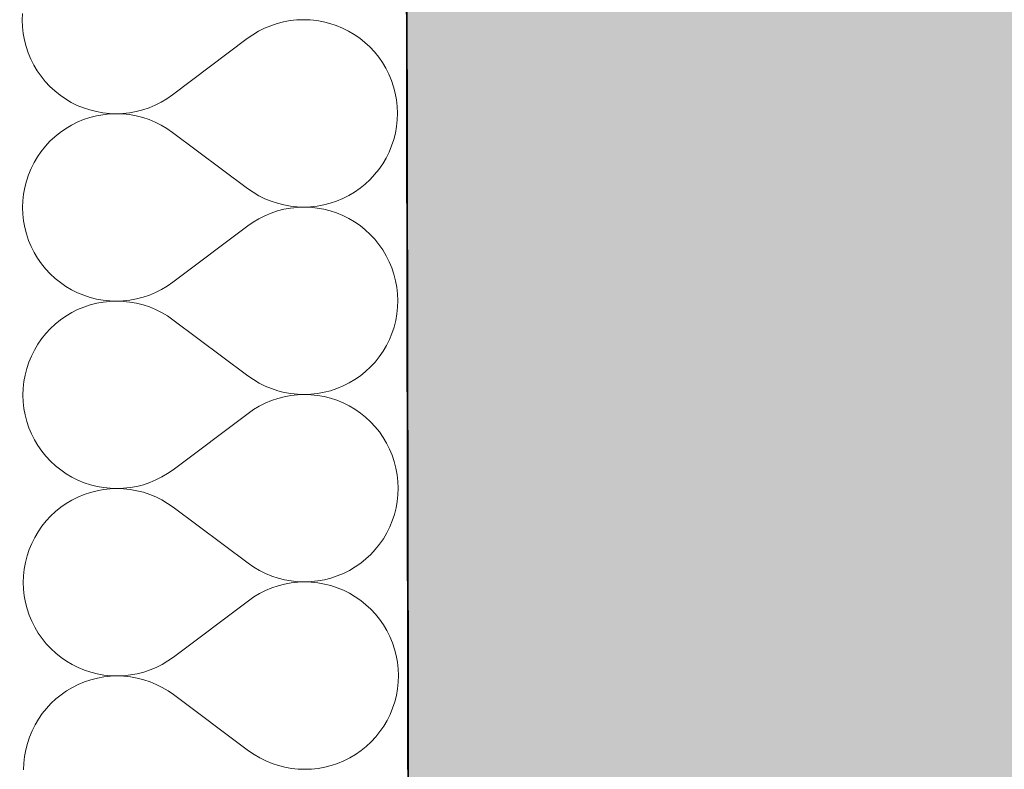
# Model space of a CAD drawing. Header units: millimetres. Extents: x -28761 to 4793, y -4271 to 20239.
# Tile 170 of 256: x -11130 to -10730, y 9695 to 10000. Entities that reach past the tile are written whole.
import ezdxf

# ---------------------------------------------------------------- set-up
doc = ezdxf.new("R2010")
doc.units = ezdxf.units.MM
doc.header["$MEASUREMENT"] = 0
doc.linetypes.add('Wipeout_Contour', pattern=[1000, 0, -1000])
for name, color, linetype in [('5._POHLED ZÁPADNÍ_1_Konstrukce - nenosné', 7, 'Continuous'), ('5._POHLED ZÁPADNÍ_1_Nové_Konstrukce - nenosné', 7, 'Continuous'), ('5._POHLED ZÁPADNÍ_1_Nové_Konstrukce - nosné', 7, 'Continuous'), ('5._POHLED ZÁPADNÍ_1_Nové_Výplně – Řezové', 7, 'Continuous')]:
    doc.layers.add(name, color=color, linetype=linetype)

# ---------------------------------------------------------------- blocks, each defined once
blk = doc.blocks.new('*X35', base_point=(-30186.65, -6515.26))
at = {"layer": '5._POHLED ZÁPADNÍ_1_Nové_Výplně – Řezové', "color": 21, "linetype": 'Continuous', "lineweight": 20, "true_color": 0xffaaaa}
for p, q in [((-11128.54, 10002.05), (-11128.64, 9999.34)), ((-11128.64, 9999.34), (-11128.53, 9996.62)), ((-11025.11, 9997.97), (-11027.69, 9997.1)), ((-11022.47, 9998.65), (-11025.11, 9997.97)), ((-11019.8, 9999.14), (-11022.47, 9998.65)), ((-11017.09, 9999.43), (-11019.8, 9999.14)), ((-11014.38, 9999.54), (-11017.09, 9999.43)), ((-11011.66, 9999.45), (-11014.38, 9999.54)), ((-11008.95, 9999.16), (-11011.66, 9999.45)), ((-11006.27, 9998.69), (-11008.95, 9999.16)), ((-11003.64, 9998.02), (-11006.27, 9998.69)), ((-11001.05, 9997.17), (-11003.64, 9998.02)), ((-11128.53, 9996.62), (-11128.24, 9993.91)), ((-11128.24, 9993.91), (-11127.75, 9991.24)), ((-11032.63, 9994.83), (-11034.96, 9993.44)), ((-11030.2, 9996.05), (-11032.63, 9994.83)), ((-11027.69, 9997.1), (-11030.2, 9996.05)), ((-10998.54, 9996.13), (-11001.05, 9997.17)), ((-10996.1, 9994.92), (-10998.54, 9996.13)), ((-10993.76, 9993.54), (-10996.1, 9994.92)), ((-11127.75, 9991.24), (-11127.07, 9988.6)), ((-11067.63, 9968.97), (-11037.2, 9991.88)), ((-11034.96, 9993.44), (-11037.2, 9991.88)), ((-10991.52, 9991.99), (-10993.76, 9993.54)), ((-10989.4, 9990.29), (-10991.52, 9991.99)), ((-10987.4, 9988.44), (-10989.4, 9990.29)), ((-11127.07, 9988.6), (-11126.21, 9986.02)), ((-11126.21, 9986.02), (-11125.16, 9983.51)), ((-10985.54, 9986.45), (-10987.4, 9988.44)), ((-10983.83, 9984.33), (-10985.54, 9986.45)), ((-11125.16, 9983.51), (-11123.94, 9981.08)), ((-10982.28, 9982.1), (-10983.83, 9984.33)), ((-10980.88, 9979.77), (-10982.28, 9982.1)), ((-11123.94, 9981.08), (-11122.55, 9978.74)), ((-11122.55, 9978.74), (-11120.99, 9976.51)), ((-10979.66, 9977.34), (-10980.88, 9979.77)), ((-11120.99, 9976.51), (-11119.28, 9974.4)), ((-11119.28, 9974.4), (-11117.42, 9972.41)), ((-10978.62, 9974.82), (-10979.66, 9977.34)), ((-10977.75, 9972.24), (-10978.62, 9974.82)), ((-11117.42, 9972.41), (-11115.43, 9970.56)), ((-11115.43, 9970.56), (-11113.31, 9968.86)), ((-10977.07, 9969.61), (-10977.75, 9972.24)), ((-11113.31, 9968.86), (-11111.07, 9967.31)), ((-11111.07, 9967.31), (-11108.72, 9965.93)), ((-11108.72, 9965.93), (-11106.29, 9964.71)), ((-11074.63, 9964.79), (-11072.2, 9966.02)), ((-11072.2, 9966.02), (-11069.86, 9967.41)), ((-11069.86, 9967.41), (-11067.63, 9968.97)), ((-10976.59, 9966.93), (-10977.07, 9969.61)), ((-10976.29, 9964.23), (-10976.59, 9966.93)), ((-11106.29, 9964.71), (-11103.77, 9963.68)), ((-11103.77, 9963.68), (-11101.19, 9962.83)), ((-11101.19, 9962.83), (-11098.55, 9962.16)), ((-11098.55, 9962.16), (-11095.87, 9961.68)), ((-11085.03, 9961.71), (-11082.35, 9962.2)), ((-11082.35, 9962.2), (-11079.72, 9962.88)), ((-11079.72, 9962.88), (-11077.14, 9963.74)), ((-11077.14, 9963.74), (-11074.63, 9964.79)), ((-10976.19, 9961.51), (-10976.29, 9964.23)), ((-11106.28, 9957.84), (-11108.71, 9956.62)), ((-11103.77, 9958.89), (-11106.28, 9957.84)), ((-11101.19, 9959.75), (-11103.77, 9958.89)), ((-11098.55, 9960.43), (-11101.19, 9959.75)), ((-11095.87, 9960.91), (-11098.55, 9960.43)), ((-11095.87, 9961.68), (-11093.17, 9961.4)), ((-11093.17, 9961.21), (-11095.87, 9960.91)), ((-11093.17, 9961.4), (-11090.45, 9961.31)), ((-11090.45, 9961.31), (-11093.17, 9961.21)), ((-11090.45, 9961.31), (-11087.73, 9961.41)), ((-11087.73, 9961.21), (-11090.45, 9961.31)), ((-11087.73, 9961.41), (-11085.03, 9961.71)), ((-11085.03, 9960.93), (-11087.73, 9961.21)), ((-11082.35, 9960.45), (-11085.03, 9960.93)), ((-11079.71, 9959.78), (-11082.35, 9960.45)), ((-11077.13, 9958.92), (-11079.71, 9959.78)), ((-11074.61, 9957.88), (-11077.13, 9958.92)), ((-11072.18, 9956.66), (-11074.61, 9957.88)), ((-10976.57, 9956.09), (-10976.28, 9958.79)), ((-10976.28, 9958.79), (-10976.19, 9961.51)), ((-11111.05, 9955.23), (-11113.28, 9953.68)), ((-11108.71, 9956.62), (-11111.05, 9955.23)), ((-11069.84, 9955.28), (-11072.18, 9956.66)), ((-11067.6, 9953.73), (-11069.84, 9955.28)), ((-10977.05, 9953.41), (-10976.57, 9956.09)), ((-11117.38, 9950.11), (-11119.23, 9948.12)), ((-11115.39, 9951.97), (-11117.38, 9950.11)), ((-11113.28, 9953.68), (-11115.39, 9951.97)), ((-11067.6, 9953.73), (-11037.09, 9930.93)), ((-10978.57, 9948.19), (-10977.71, 9950.77)), ((-10977.71, 9950.77), (-10977.05, 9953.41)), ((-11120.94, 9946), (-11122.49, 9943.76)), ((-11119.23, 9948.12), (-11120.94, 9946)), ((-10979.61, 9945.67), (-10978.57, 9948.19)), ((-11122.49, 9943.76), (-11123.87, 9941.42)), ((-10982.2, 9940.9), (-10980.82, 9943.24)), ((-10980.82, 9943.24), (-10979.61, 9945.67)), ((-11125.08, 9938.98), (-11126.12, 9936.47)), ((-11123.87, 9941.42), (-11125.08, 9938.98)), ((-10985.46, 9936.54), (-10983.75, 9938.66)), ((-10983.75, 9938.66), (-10982.2, 9940.9)), ((-11126.98, 9933.88), (-11127.64, 9931.25)), ((-11126.12, 9936.47), (-11126.98, 9933.88)), ((-10989.3, 9932.69), (-10987.31, 9934.54)), ((-10987.31, 9934.54), (-10985.46, 9936.54)), ((-11127.64, 9931.25), (-11128.12, 9928.57)), ((-11037.09, 9930.93), (-11034.85, 9929.38)), ((-10993.64, 9929.42), (-10991.41, 9930.98)), ((-10991.41, 9930.98), (-10989.3, 9932.69)), ((-11128.41, 9925.86), (-11128.5, 9923.14)), ((-11128.12, 9928.57), (-11128.41, 9925.86)), ((-11034.85, 9929.38), (-11032.51, 9927.99)), ((-11032.51, 9927.99), (-11030.08, 9926.77)), ((-11030.08, 9926.77), (-11027.56, 9925.74)), ((-11000.93, 9925.77), (-10998.41, 9926.81)), ((-10998.41, 9926.81), (-10995.98, 9928.03)), ((-10995.98, 9928.03), (-10993.64, 9929.42)), ((-11128.5, 9923.14), (-11128.4, 9920.43)), ((-11027.56, 9925.74), (-11024.98, 9924.88)), ((-11024.97, 9921.78), (-11027.55, 9920.91)), ((-11024.98, 9924.88), (-11022.34, 9924.21)), ((-11022.34, 9922.46), (-11024.97, 9921.78)), ((-11022.34, 9924.21), (-11019.66, 9923.73)), ((-11019.66, 9922.95), (-11022.34, 9922.46)), ((-11019.66, 9923.73), (-11016.96, 9923.44)), ((-11016.96, 9923.24), (-11019.66, 9922.95)), ((-11016.96, 9923.44), (-11014.24, 9923.35)), ((-11014.24, 9923.35), (-11016.96, 9923.24)), ((-11014.24, 9923.35), (-11011.52, 9923.45)), ((-11011.52, 9923.26), (-11014.24, 9923.35)), ((-11011.52, 9923.45), (-11008.82, 9923.74)), ((-11008.82, 9922.97), (-11011.52, 9923.26)), ((-11008.82, 9923.74), (-11006.14, 9924.23)), ((-11006.14, 9922.5), (-11008.82, 9922.97)), ((-11006.14, 9924.23), (-11003.51, 9924.9)), ((-11003.5, 9921.83), (-11006.14, 9922.5)), ((-11003.51, 9924.9), (-11000.93, 9925.77)), ((-11000.92, 9920.98), (-11003.5, 9921.83)), ((-11128.4, 9920.43), (-11128.1, 9917.72)), ((-11032.49, 9918.64), (-11034.83, 9917.25)), ((-11030.06, 9919.86), (-11032.49, 9918.64)), ((-11027.55, 9920.91), (-11030.06, 9919.86)), ((-10998.4, 9919.94), (-11000.92, 9920.98)), ((-10995.97, 9918.73), (-10998.4, 9919.94)), ((-10993.62, 9917.34), (-10995.97, 9918.73)), ((-11128.1, 9917.72), (-11127.62, 9915.05)), ((-11127.62, 9915.05), (-11126.94, 9912.41)), ((-11067.5, 9892.78), (-11037.06, 9915.69)), ((-11034.83, 9917.25), (-11037.06, 9915.69)), ((-10991.38, 9915.8), (-10993.62, 9917.34)), ((-10989.26, 9914.1), (-10991.38, 9915.8)), ((-10987.27, 9912.25), (-10989.26, 9914.1)), ((-11126.94, 9912.41), (-11126.07, 9909.83)), ((-11126.07, 9909.83), (-11125.03, 9907.32)), ((-10985.41, 9910.26), (-10987.27, 9912.25)), ((-10983.7, 9908.14), (-10985.41, 9910.26)), ((-11125.03, 9907.32), (-11123.81, 9904.89)), ((-10982.14, 9905.91), (-10983.7, 9908.14)), ((-10980.75, 9903.58), (-10982.14, 9905.91)), ((-11123.81, 9904.89), (-11122.41, 9902.55)), ((-11122.41, 9902.55), (-11120.86, 9900.32)), ((-10979.53, 9901.15), (-10980.75, 9903.58)), ((-11120.86, 9900.32), (-11119.15, 9898.21)), ((-11119.15, 9898.21), (-11117.29, 9896.22)), ((-10978.48, 9898.63), (-10979.53, 9901.15)), ((-10977.62, 9896.05), (-10978.48, 9898.63)), ((-11117.29, 9896.22), (-11115.29, 9894.37)), ((-11115.29, 9894.37), (-11113.17, 9892.67)), ((-10976.94, 9893.42), (-10977.62, 9896.05)), ((-11113.17, 9892.67), (-11110.93, 9891.12)), ((-11110.93, 9891.12), (-11108.59, 9889.74)), ((-11074.49, 9888.6), (-11072.06, 9889.82)), ((-11072.06, 9889.82), (-11069.73, 9891.22)), ((-11069.73, 9891.22), (-11067.5, 9892.78)), ((-10976.45, 9890.74), (-10976.94, 9893.42)), ((-10976.16, 9888.04), (-10976.45, 9890.74)), ((-11108.59, 9889.74), (-11106.15, 9888.52)), ((-11106.15, 9888.52), (-11103.64, 9887.49)), ((-11103.64, 9887.49), (-11101.06, 9886.64)), ((-11101.06, 9886.64), (-11098.42, 9885.97)), ((-11098.42, 9885.97), (-11095.74, 9885.49)), ((-11084.89, 9885.52), (-11082.22, 9886.01)), ((-11082.22, 9886.01), (-11079.58, 9886.69)), ((-11079.58, 9886.69), (-11077, 9887.55)), ((-11077, 9887.55), (-11074.49, 9888.6)), ((-10976.05, 9885.32), (-10976.16, 9888.04)), ((-11103.63, 9882.7), (-11106.14, 9881.65)), ((-11101.05, 9883.56), (-11103.63, 9882.7)), ((-11098.41, 9884.24), (-11101.05, 9883.56)), ((-11095.74, 9884.72), (-11098.41, 9884.24)), ((-11095.74, 9885.49), (-11093.03, 9885.21)), ((-11093.03, 9885.02), (-11095.74, 9884.72)), ((-11093.03, 9885.21), (-11090.31, 9885.12)), ((-11090.31, 9885.12), (-11093.03, 9885.02)), ((-11090.31, 9885.12), (-11087.6, 9885.22)), ((-11087.6, 9885.02), (-11090.31, 9885.12)), ((-11087.6, 9885.22), (-11084.89, 9885.52)), ((-11084.89, 9884.74), (-11087.6, 9885.02)), ((-11082.21, 9884.26), (-11084.89, 9884.74)), ((-11079.58, 9883.58), (-11082.21, 9884.26)), ((-11076.99, 9882.73), (-11079.58, 9883.58)), ((-11074.48, 9881.69), (-11076.99, 9882.73)), ((-10976.43, 9879.9), (-10976.15, 9882.6)), ((-10976.15, 9882.6), (-10976.05, 9885.32)), ((-11110.91, 9879.04), (-11113.14, 9877.49)), ((-11108.57, 9880.43), (-11110.91, 9879.04)), ((-11106.14, 9881.65), (-11108.57, 9880.43)), ((-11072.05, 9880.47), (-11074.48, 9881.69)), ((-11069.7, 9879.09), (-11072.05, 9880.47)), ((-11067.47, 9877.54), (-11069.7, 9879.09)), ((-10976.91, 9877.22), (-10976.43, 9879.9)), ((-11117.25, 9873.92), (-11119.1, 9871.93)), ((-11115.26, 9875.78), (-11117.25, 9873.92)), ((-11113.14, 9877.49), (-11115.26, 9875.78)), ((-11067.47, 9877.54), (-11036.95, 9854.74)), ((-10978.43, 9872), (-10977.58, 9874.58)), ((-10977.58, 9874.58), (-10976.91, 9877.22)), ((-11120.8, 9869.81), (-11122.35, 9867.57)), ((-11119.1, 9871.93), (-11120.8, 9869.81)), ((-10979.47, 9869.48), (-10978.43, 9872)), ((-11122.35, 9867.57), (-11123.74, 9865.23)), ((-10982.07, 9864.71), (-10980.68, 9867.05)), ((-10980.68, 9867.05), (-10979.47, 9869.48)), ((-11124.95, 9862.79), (-11125.99, 9860.28)), ((-11123.74, 9865.23), (-11124.95, 9862.79)), ((-10985.32, 9860.35), (-10983.62, 9862.47)), ((-10983.62, 9862.47), (-10982.07, 9864.71)), ((-11125.99, 9860.28), (-11126.84, 9857.69)), ((-10989.16, 9856.5), (-10987.17, 9858.35)), ((-10987.17, 9858.35), (-10985.32, 9860.35)), ((-11127.51, 9855.06), (-11127.99, 9852.38)), ((-11126.84, 9857.69), (-11127.51, 9855.06)), ((-11036.95, 9854.74), (-11034.72, 9853.19)), ((-10993.51, 9853.23), (-10991.28, 9854.79)), ((-10991.28, 9854.79), (-10989.16, 9856.5)), ((-11127.99, 9852.38), (-11128.27, 9849.67)), ((-11034.72, 9853.19), (-11032.37, 9851.8)), ((-11032.37, 9851.8), (-11029.94, 9850.58)), ((-11029.94, 9850.58), (-11027.43, 9849.55)), ((-11000.79, 9849.58), (-10998.28, 9850.62)), ((-10998.28, 9850.62), (-10995.85, 9851.84)), ((-10995.85, 9851.84), (-10993.51, 9853.23)), ((-11128.27, 9849.67), (-11128.37, 9846.95)), ((-11128.37, 9846.95), (-11128.26, 9844.24)), ((-11027.43, 9849.55), (-11024.84, 9848.69)), ((-11024.84, 9848.69), (-11022.21, 9848.02)), ((-11022.2, 9846.27), (-11024.84, 9845.59)), ((-11022.21, 9848.02), (-11019.53, 9847.54)), ((-11019.53, 9846.76), (-11022.2, 9846.27)), ((-11019.53, 9847.54), (-11016.82, 9847.25)), ((-11016.82, 9847.05), (-11019.53, 9846.76)), ((-11016.82, 9847.25), (-11014.11, 9847.16)), ((-11014.11, 9847.16), (-11016.82, 9847.05)), ((-11014.11, 9847.16), (-11011.39, 9847.26)), ((-11011.39, 9847.07), (-11014.11, 9847.16)), ((-11011.39, 9847.26), (-11008.68, 9847.55)), ((-11008.68, 9846.78), (-11011.39, 9847.07)), ((-11008.68, 9847.55), (-11006.01, 9848.04)), ((-11006, 9846.31), (-11008.68, 9846.78)), ((-11006.01, 9848.04), (-11003.37, 9848.71)), ((-11003.37, 9845.64), (-11006, 9846.31)), ((-11003.37, 9848.71), (-11000.79, 9849.58)), ((-11128.26, 9844.24), (-11127.97, 9841.53)), ((-11032.36, 9842.45), (-11034.69, 9841.06)), ((-11029.93, 9843.67), (-11032.36, 9842.45)), ((-11027.42, 9844.72), (-11029.93, 9843.67)), ((-11024.84, 9845.59), (-11027.42, 9844.72)), ((-11000.78, 9844.79), (-11003.37, 9845.64)), ((-10998.27, 9843.75), (-11000.78, 9844.79)), ((-10995.83, 9842.54), (-10998.27, 9843.75)), ((-10993.49, 9841.15), (-10995.83, 9842.54)), ((-11127.97, 9841.53), (-11127.48, 9838.86)), ((-11127.48, 9838.86), (-11126.8, 9836.22)), ((-11067.36, 9816.59), (-11036.92, 9839.5)), ((-11034.69, 9841.06), (-11036.92, 9839.5)), ((-10991.25, 9839.61), (-10993.49, 9841.15)), ((-10989.13, 9837.91), (-10991.25, 9839.61)), ((-10987.13, 9836.06), (-10989.13, 9837.91)), ((-11126.8, 9836.22), (-11125.94, 9833.64)), ((-10985.27, 9834.07), (-10987.13, 9836.06)), ((-10983.56, 9831.95), (-10985.27, 9834.07)), ((-11125.94, 9833.64), (-11124.89, 9831.13)), ((-11124.89, 9831.13), (-11123.67, 9828.7)), ((-10982.01, 9829.72), (-10983.56, 9831.95)), ((-11123.67, 9828.7), (-11122.28, 9826.36)), ((-11122.28, 9826.36), (-11120.72, 9824.13)), ((-10980.61, 9827.39), (-10982.01, 9829.72)), ((-10979.39, 9824.95), (-10980.61, 9827.39)), ((-11120.72, 9824.13), (-11119.01, 9822.02)), ((-11119.01, 9822.02), (-11117.15, 9820.03)), ((-10978.35, 9822.44), (-10979.39, 9824.95)), ((-10977.48, 9819.86), (-10978.35, 9822.44)), ((-11117.15, 9820.03), (-11115.16, 9818.18)), ((-11115.16, 9818.18), (-11113.04, 9816.48)), ((-10976.8, 9817.23), (-10977.48, 9819.86)), ((-11113.04, 9816.48), (-11110.8, 9814.93)), ((-11110.8, 9814.93), (-11108.45, 9813.55)), ((-11071.93, 9813.63), (-11069.59, 9815.03)), ((-11069.59, 9815.03), (-11067.36, 9816.59)), ((-10976.32, 9814.55), (-10976.8, 9817.23)), ((-10976.02, 9811.85), (-10976.32, 9814.55)), ((-11108.45, 9813.55), (-11106.02, 9812.33)), ((-11106.02, 9812.33), (-11103.5, 9811.3)), ((-11103.5, 9811.3), (-11100.92, 9810.45)), ((-11100.92, 9810.45), (-11098.28, 9809.78)), ((-11098.28, 9809.78), (-11095.6, 9809.3)), ((-11084.76, 9809.33), (-11082.08, 9809.82)), ((-11082.08, 9809.82), (-11079.45, 9810.5)), ((-11079.45, 9810.5), (-11076.87, 9811.36)), ((-11076.87, 9811.36), (-11074.36, 9812.41)), ((-11074.36, 9812.41), (-11071.93, 9813.63)), ((-10975.92, 9809.13), (-10976.02, 9811.85)), ((-11103.5, 9806.51), (-11106.01, 9805.46)), ((-11100.91, 9807.37), (-11103.5, 9806.51)), ((-11098.28, 9808.05), (-11100.91, 9807.37)), ((-11095.6, 9808.53), (-11098.28, 9808.05)), ((-11095.6, 9809.3), (-11092.9, 9809.02)), ((-11092.9, 9808.83), (-11095.6, 9808.53)), ((-11092.9, 9809.02), (-11090.18, 9808.93)), ((-11090.18, 9808.93), (-11092.9, 9808.83)), ((-11090.18, 9808.93), (-11087.46, 9809.03)), ((-11087.46, 9808.83), (-11090.18, 9808.93)), ((-11087.46, 9809.03), (-11084.76, 9809.33)), ((-11084.76, 9808.54), (-11087.46, 9808.83)), ((-11082.08, 9808.06), (-11084.76, 9808.54)), ((-11079.44, 9807.39), (-11082.08, 9808.06)), ((-11076.86, 9806.54), (-11079.44, 9807.39)), ((-11074.34, 9805.5), (-11076.86, 9806.54)), ((-10976.3, 9803.71), (-10976.01, 9806.41)), ((-10976.01, 9806.41), (-10975.92, 9809.13)), ((-11110.78, 9802.85), (-11113.01, 9801.3)), ((-11108.44, 9804.24), (-11110.78, 9802.85)), ((-11106.01, 9805.46), (-11108.44, 9804.24)), ((-11071.91, 9804.28), (-11074.34, 9805.5)), ((-11069.57, 9802.9), (-11071.91, 9804.28)), ((-11067.33, 9801.35), (-11069.57, 9802.9)), ((-10976.78, 9801.03), (-10976.3, 9803.71)), ((-11115.12, 9799.59), (-11117.11, 9797.73)), ((-11113.01, 9801.3), (-11115.12, 9799.59)), ((-11067.33, 9801.35), (-11036.82, 9778.55)), ((-10978.3, 9795.81), (-10977.44, 9798.39)), ((-10977.44, 9798.39), (-10976.78, 9801.03)), ((-11118.96, 9795.74), (-11120.67, 9793.62)), ((-11117.11, 9797.73), (-11118.96, 9795.74)), ((-10979.34, 9793.29), (-10978.3, 9795.81)), ((-11122.22, 9791.38), (-11123.6, 9789.04)), ((-11120.67, 9793.62), (-11122.22, 9791.38)), ((-10981.93, 9788.52), (-10980.55, 9790.86)), ((-10980.55, 9790.86), (-10979.34, 9793.29)), ((-11124.81, 9786.6), (-11125.85, 9784.09)), ((-11123.6, 9789.04), (-11124.81, 9786.6)), ((-10985.19, 9784.16), (-10983.48, 9786.28)), ((-10983.48, 9786.28), (-10981.93, 9788.52)), ((-11125.85, 9784.09), (-11126.71, 9781.5)), ((-10989.03, 9780.31), (-10987.04, 9782.16)), ((-10987.04, 9782.16), (-10985.19, 9784.16)), ((-11127.37, 9778.87), (-11127.85, 9776.19)), ((-11126.71, 9781.5), (-11127.37, 9778.87)), ((-11036.82, 9778.55), (-11034.58, 9777)), ((-10993.37, 9777.04), (-10991.14, 9778.6)), ((-10991.14, 9778.6), (-10989.03, 9780.31)), ((-11127.85, 9776.19), (-11128.14, 9773.48)), ((-11034.58, 9777), (-11032.24, 9775.61)), ((-11032.24, 9775.61), (-11029.81, 9774.39)), ((-11029.81, 9774.39), (-11027.29, 9773.36)), ((-11000.66, 9773.39), (-10998.14, 9774.43)), ((-10998.14, 9774.43), (-10995.71, 9775.65)), ((-10995.71, 9775.65), (-10993.37, 9777.04)), ((-11128.14, 9773.48), (-11128.23, 9770.76)), ((-11128.23, 9770.76), (-11128.13, 9768.05)), ((-11027.29, 9773.36), (-11024.71, 9772.5)), ((-11024.71, 9772.5), (-11022.07, 9771.83)), ((-11022.07, 9770.08), (-11024.7, 9769.4)), ((-11022.07, 9771.83), (-11019.39, 9771.35)), ((-11019.39, 9770.57), (-11022.07, 9770.08)), ((-11019.39, 9771.35), (-11016.69, 9771.06)), ((-11016.69, 9770.86), (-11019.39, 9770.57)), ((-11016.69, 9771.06), (-11013.97, 9770.97)), ((-11013.97, 9770.97), (-11016.69, 9770.86)), ((-11013.97, 9770.97), (-11011.25, 9771.07)), ((-11011.25, 9770.88), (-11013.97, 9770.97)), ((-11011.25, 9771.07), (-11008.55, 9771.36)), ((-11008.55, 9770.59), (-11011.25, 9770.88)), ((-11008.55, 9771.36), (-11005.87, 9771.85)), ((-11005.87, 9770.11), (-11008.55, 9770.59)), ((-11005.87, 9771.85), (-11003.24, 9772.52)), ((-11003.23, 9769.45), (-11005.87, 9770.11)), ((-11003.24, 9772.52), (-11000.66, 9773.39)), ((-11128.13, 9768.05), (-11127.83, 9765.34)), ((-11032.22, 9766.26), (-11034.56, 9764.86)), ((-11029.79, 9767.48), (-11032.22, 9766.26)), ((-11027.28, 9768.53), (-11029.79, 9767.48)), ((-11024.7, 9769.4), (-11027.28, 9768.53)), ((-11000.65, 9768.59), (-11003.23, 9769.45)), ((-10998.13, 9767.56), (-11000.65, 9768.59)), ((-10995.7, 9766.35), (-10998.13, 9767.56)), ((-10993.35, 9764.96), (-10995.7, 9766.35)), ((-11127.83, 9765.34), (-11127.35, 9762.66)), ((-11127.35, 9762.66), (-11126.67, 9760.03)), ((-11067.23, 9740.4), (-11036.79, 9763.31)), ((-11034.56, 9764.86), (-11036.79, 9763.31)), ((-10991.11, 9763.42), (-10993.35, 9764.96)), ((-10988.99, 9761.71), (-10991.11, 9763.42)), ((-11126.67, 9760.03), (-11125.8, 9757.45)), ((-10987, 9759.87), (-10988.99, 9761.71)), ((-10985.14, 9757.88), (-10987, 9759.87)), ((-10983.43, 9755.76), (-10985.14, 9757.88)), ((-11125.8, 9757.45), (-11124.76, 9754.94)), ((-11124.76, 9754.94), (-11123.54, 9752.51)), ((-10981.87, 9753.53), (-10983.43, 9755.76)), ((-11123.54, 9752.51), (-11122.14, 9750.17)), ((-11122.14, 9750.17), (-11120.59, 9747.94)), ((-10980.48, 9751.19), (-10981.87, 9753.53)), ((-10979.26, 9748.76), (-10980.48, 9751.19)), ((-11120.59, 9747.94), (-11118.88, 9745.83)), ((-11118.88, 9745.83), (-11117.02, 9743.84)), ((-10978.21, 9746.25), (-10979.26, 9748.76)), ((-10977.35, 9743.67), (-10978.21, 9746.25)), ((-11117.02, 9743.84), (-11115.02, 9741.99)), ((-11115.02, 9741.99), (-11112.9, 9740.29)), ((-10976.67, 9741.04), (-10977.35, 9743.67)), ((-11112.9, 9740.29), (-11110.66, 9738.74)), ((-11110.66, 9738.74), (-11108.32, 9737.36)), ((-11071.79, 9737.44), (-11069.46, 9738.84)), ((-11069.46, 9738.84), (-11067.23, 9740.4)), ((-10976.18, 9738.36), (-10976.67, 9741.04)), ((-10975.89, 9735.66), (-10976.18, 9738.36)), ((-11108.32, 9737.36), (-11105.88, 9736.14)), ((-11105.88, 9736.14), (-11103.37, 9735.11)), ((-11103.37, 9735.11), (-11100.79, 9734.25)), ((-11100.79, 9734.25), (-11098.15, 9733.59)), ((-11081.95, 9733.63), (-11079.31, 9734.31)), ((-11079.31, 9734.31), (-11076.73, 9735.17)), ((-11076.73, 9735.17), (-11074.22, 9736.22)), ((-11074.22, 9736.22), (-11071.79, 9737.44)), ((-10975.78, 9732.94), (-10975.89, 9735.66)), ((-11103.36, 9730.32), (-11105.87, 9729.27)), ((-11100.78, 9731.18), (-11103.36, 9730.32)), ((-11098.14, 9731.86), (-11100.78, 9731.18)), ((-11098.15, 9733.59), (-11095.47, 9733.11)), ((-11095.47, 9732.34), (-11098.14, 9731.86)), ((-11095.47, 9733.11), (-11092.76, 9732.83)), ((-11092.76, 9732.64), (-11095.47, 9732.34)), ((-11092.76, 9732.83), (-11090.04, 9732.74)), ((-11090.04, 9732.74), (-11092.76, 9732.64)), ((-11090.04, 9732.74), (-11087.33, 9732.84)), ((-11087.33, 9732.64), (-11090.04, 9732.74)), ((-11087.33, 9732.84), (-11084.62, 9733.14)), ((-11084.62, 9732.35), (-11087.33, 9732.64)), ((-11084.62, 9733.14), (-11081.95, 9733.63)), ((-11081.94, 9731.87), (-11084.62, 9732.35)), ((-11079.31, 9731.2), (-11081.94, 9731.87)), ((-11076.72, 9730.35), (-11079.31, 9731.2)), ((-11074.21, 9729.31), (-11076.72, 9730.35)), ((-10976.16, 9727.51), (-10975.88, 9730.22)), ((-10975.88, 9730.22), (-10975.78, 9732.94)), ((-11110.64, 9726.66), (-11112.87, 9725.11)), ((-11108.3, 9728.05), (-11110.64, 9726.66)), ((-11105.87, 9729.27), (-11108.3, 9728.05)), ((-11071.78, 9728.09), (-11074.21, 9729.31)), ((-11069.43, 9726.71), (-11071.78, 9728.09)), ((-11067.2, 9725.16), (-11069.43, 9726.71)), ((-10976.64, 9724.84), (-10976.16, 9727.51)), ((-11114.99, 9723.4), (-11116.98, 9721.54)), ((-11112.87, 9725.11), (-11114.99, 9723.4)), ((-11067.2, 9725.16), (-11036.68, 9702.35)), ((-10978.16, 9719.62), (-10977.31, 9722.2)), ((-10977.31, 9722.2), (-10976.64, 9724.84)), ((-11118.83, 9719.55), (-11120.53, 9717.42)), ((-11116.98, 9721.54), (-11118.83, 9719.55)), ((-10979.2, 9717.1), (-10978.16, 9719.62)), ((-11122.08, 9715.19), (-11123.47, 9712.85)), ((-11120.53, 9717.42), (-11122.08, 9715.19)), ((-10981.8, 9712.33), (-10980.41, 9714.67)), ((-10980.41, 9714.67), (-10979.2, 9717.1)), ((-11124.68, 9710.41), (-11125.72, 9707.9)), ((-11123.47, 9712.85), (-11124.68, 9710.41)), ((-10985.05, 9707.97), (-10983.35, 9710.09)), ((-10983.35, 9710.09), (-10981.8, 9712.33)), ((-11125.72, 9707.9), (-11126.57, 9705.31)), ((-10988.89, 9704.12), (-10986.9, 9705.97)), ((-10986.9, 9705.97), (-10985.05, 9707.97)), ((-11127.24, 9702.68), (-11127.72, 9700)), ((-11126.57, 9705.31), (-11127.24, 9702.68)), ((-11036.68, 9702.35), (-11034.45, 9700.81)), ((-10993.24, 9700.85), (-10991.01, 9702.41)), ((-10991.01, 9702.41), (-10988.89, 9704.12)), ((-11127.72, 9700), (-11128, 9697.29)), ((-11034.45, 9700.81), (-11032.1, 9699.42)), ((-11032.1, 9699.42), (-11029.67, 9698.2)), ((-11029.67, 9698.2), (-11027.16, 9697.17)), ((-11000.52, 9697.2), (-10998.01, 9698.24)), ((-10998.01, 9698.24), (-10995.58, 9699.46)), ((-10995.58, 9699.46), (-10993.24, 9700.85)), ((-11128, 9697.29), (-11128.1, 9694.57)), ((-11027.16, 9697.17), (-11024.57, 9696.31)), ((-11024.57, 9696.31), (-11021.94, 9695.64)), ((-11021.94, 9695.64), (-11019.26, 9695.16)), ((-11019.26, 9695.16), (-11016.55, 9694.87)), ((-11016.55, 9694.87), (-11013.84, 9694.78)), ((-11013.84, 9694.78), (-11011.12, 9694.88)), ((-11011.12, 9694.88), (-11008.41, 9695.17)), ((-11008.41, 9695.17), (-11005.74, 9695.66)), ((-11005.74, 9695.66), (-11003.1, 9696.33)), ((-11003.1, 9696.33), (-11000.52, 9697.2))]:
    blk.add_line(p, q, dxfattribs=at)

msp = doc.modelspace()

# ---------------------------------------------------------------- hatches: boundary and pattern name
at = {"layer": '5._POHLED ZÁPADNÍ_1_Nové_Výplně – Řezové', "linetype": 'Continuous', "lineweight": 0, "true_color": 0xf2b2b2}
msp.add_hatch(color=9, dxfattribs=at).paths.add_polyline_path([(-10972.8, 10236.14), (-10970.78, 9136.15), (-10520.78, 9136.97), (-10522.8, 10236.97)])

# ---------------------------------------------------------------- linework, layer by layer
at = {"layer": '5._POHLED ZÁPADNÍ_1_Nové_Konstrukce - nenosné', "color": 1, "linetype": 'Continuous', "lineweight": 25, "flags": 128}
msp.add_lwpolyline([(-10972.8, 10236.14), (-10970.78, 9136.15)], dxfattribs=at)

# ---------------------------------------------------------------- next in the draw order: wipeouts: each hides what was drawn before it
at = {"color": 254, "linetype": 'Wipeout_Contour', "lineweight": 0, "ltscale": 61244.139872}
msp.add_wipeout([(-10976.06, 12036.28), (-11136.06, 12036), (-11130.75, 9041.74), (-10970.75, 9042.03)], dxfattribs=at).dxf.layer = '5._POHLED ZÁPADNÍ_1_Nové_Výplně – Řezové'

# ---------------------------------------------------------------- next in the draw order: linework, layer by layer
at = {"layer": '5._POHLED ZÁPADNÍ_1_Nové_Konstrukce - nosné', "color": 1, "linetype": 'Continuous', "lineweight": 25, "flags": 128}
msp.add_lwpolyline([(-10970.75, 9042.03), (-10976.06, 12036.28)], dxfattribs=at)

# ---------------------------------------------------------------- next in the draw order: block references
at = {"layer": '5._POHLED ZÁPADNÍ_1_Konstrukce - nenosné', "color": 9, "linetype": 'Continuous', "lineweight": 13}
msp.add_blockref('*X35', (-30186.65, -6515.26), dxfattribs=at)

doc.saveas('drawing.dxf')
